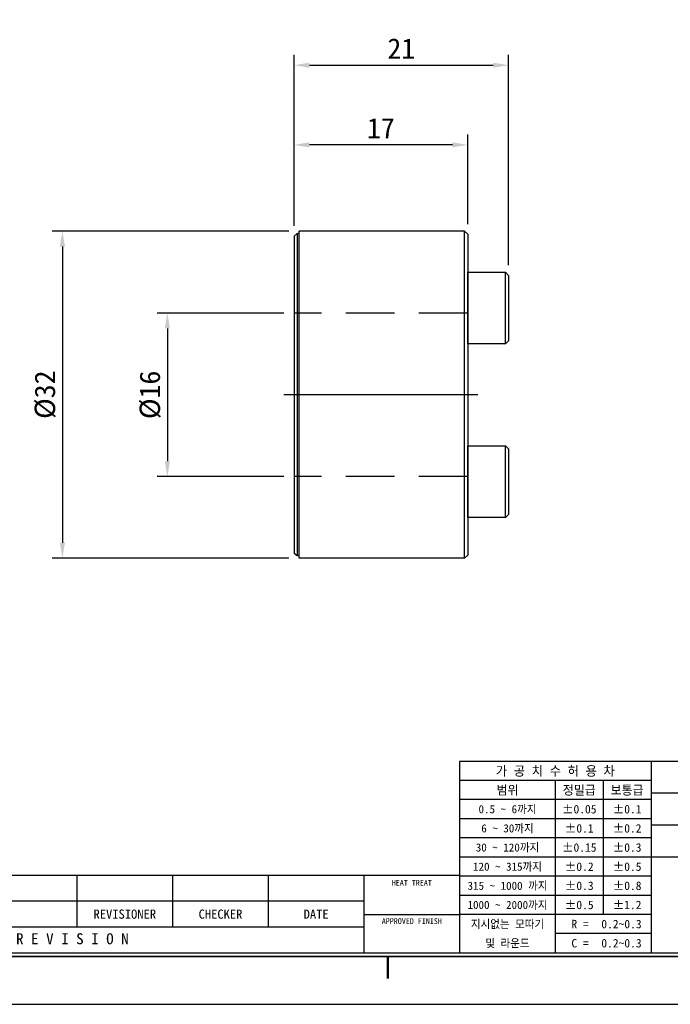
# Model space of a CAD drawing. Header units: millimetres. Extents: x 6994 to 7208, y -775 to -624.
# Tile 2 of 3: x 7066 to 7130, y -775 to -679. Entities that reach past the tile are written whole.
import ezdxf
from ezdxf.enums import TextEntityAlignment as Align

# ---------------------------------------------------------------- set-up
doc = ezdxf.new("R2010")
doc.units = ezdxf.units.MM
doc.header["$LTSCALE"] = 5
doc.linetypes.add('CENTER2', pattern=[28.575000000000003, 19.05, -3.175, 3.175, -3.175])
doc.linetypes.add('HIDDEN2', pattern=[4.762499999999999, 3.175, -1.5875])
for name, color, linetype in [('가는실선', 1, 'Continuous'), ('숨은선', 2, 'HIDDEN2'), ('외형선', 3, 'Continuous'), ('중심선', 1, 'CENTER2')]:
    doc.layers.add(name, color=color, linetype=linetype)
doc.styles.add('H', font='txt')
doc.dimstyles.new('1', dxfattribs={"dimtxt": 2, "dimasz": 1.5, "dimexe": 1, "dimexo": 1, "dimgap": 0.6, "dimtad": 1, "dimdec": 3, "dimdsep": 46, "dimtxsty": 'H', "dimcen": 2.5, "dimclrd": 1, "dimclre": 1, "dimclrt": 3, "dimazin": 2, "dimtfac": 1, "dimtdec": 3, "dimtmove": 0, "dimatfit": 3, "dimfxl": 1, "dimtzin": 0, "dimarcsym": 0})

# ---------------------------------------------------------------- blocks, each defined once
blk = doc.blocks.new('A4도각')
at = {"layer": '가는실선'}
for p, q in [((186, 33), (186, 7)), ((186, 30.39999999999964), (160, 30.39999999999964)), ((173, 30.39999999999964), (173, 7)), ((179.5, 30.39999999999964), (179.5, 12.19999999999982)), ((231, 28.66666666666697), (186, 28.66666666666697)), ((186, 27.80000000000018), (160, 27.80000000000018)), ((186, 25.19999999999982), (160, 25.19999999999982)), ((231, 24.33333333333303), (186, 24.33333333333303)), ((186, 22.60000000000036), (160, 22.60000000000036)), ((186, 20), (160, 20)), ((290, 20), (186, 20)), ((108, 17.5), (108, 10.5)), ((121, 17.5), (121, 10.5)), ((134, 17.5), (134, 10.5)), ((186, 17.39999999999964), (160, 17.39999999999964)), ((186, 14.80000000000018), (160, 14.80000000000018)), ((147, 14), (62, 14)), ((147, 12.19999999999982), (160, 12.19999999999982)), ((186, 12.19999999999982), (160, 12.19999999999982)), ((186, 9.600000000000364), (173, 9.600000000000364))]:
    blk.add_line(p, q, dxfattribs=at)
at = {"layer": '외형선'}
for p, q in [((290, 33), (160, 33)), ((160, 33), (160, 7)), ((160, 17.5), (62, 17.5)), ((147, 17.5), (147, 7)), ((147, 10.5), (62, 10.5))]:
    blk.add_line(p, q, dxfattribs=at)
at = {"layer": '외형선', "color": 0}
blk.add_lwpolyline([(297, 210), (0, 210), (0, 0), (297, 0)], close=True, dxfattribs=at)
at = {"layer": '외형선', "const_width": 0.25}
blk.add_lwpolyline([(290.5, 6.5), (290.5, 203.5), (10, 203.5), (10, 6.5)], close=True, dxfattribs=at)
at = {"layer": '외형선'}
blk.add_lwpolyline([(290, 7), (290, 203), (10.5, 203), (10.5, 7)], close=True, dxfattribs=at)
at = {"layer": '외형선', "const_width": 0.3}
blk.add_lwpolyline([(150.25, 6.5), (150.25, 3.5)], dxfattribs=at)
at = {"color": 3}
for s, height, p in [('가 공 치 수 허 용 차', 1.3, (173, 31.69999999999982)), ('범위', 1.25, (166.5, 29.10000000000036)), ('정밀급', 1.25, (176.25, 29.10000000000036)), ('보통급', 1.25, (182.75, 29.10000000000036)), ('0.5 ~ 6까지', 1.1, (166.5, 26.5)), ('%%P0.05', 1.15, (176.25, 26.5)), ('%%P0.1', 1.15, (182.75, 26.5)), ('6 ~ 30까지', 1.1, (166.5, 23.89999999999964)), ('%%P0.1', 1.15, (176.25, 23.89999999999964)), ('%%P0.2', 1.15, (182.75, 23.89999999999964)), ('30 ~ 120까지', 1.1, (166.5, 21.30000000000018)), ('%%P0.15', 1.15, (176.25, 21.30000000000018)), ('%%P0.3', 1.15, (182.75, 21.30000000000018)), ('120 ~ 315까지', 1.1, (166.5, 18.69999999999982)), ('%%P0.2', 1.15, (176.25, 18.69999999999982)), ('%%P0.5', 1.15, (182.75, 18.69999999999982)), ('HEAT TREAT', 0.8, (153.5, 16.5)), ('315 ~ 1000 까지', 1.1, (166.5, 16.10000000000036)), ('%%P0.3', 1.15, (176.25, 16.10000000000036)), ('%%P0.8', 1.15, (182.75, 16.10000000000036)), ('1000 ~ 2000까지', 1.1, (166.5, 13.5)), ('%%P0.5', 1.15, (176.25, 13.5)), ('%%P1.2', 1.15, (182.75, 13.5)), ('REVISIONER', 1.25, (114.5, 12.25)), ('CHECKER', 1.25, (127.5, 12.25)), ('DATE', 1.25, (140.5, 12.25)), ('APPROVED FINISH', 0.8, (153.5, 11.30000000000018)), ('지시없는 모따기', 1.1, (166.5, 10.89999999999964)), ('R = ', 1.15, (176.75, 10.89999999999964)), ('R E V I S I O N', 1.5, (107.3763194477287, 8.901732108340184)), ('및 라운드', 1.1, (166.5, 8.300000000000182)), ('C = ', 1.15, (176.75, 8.300000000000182))]:
    blk.add_text(s, height=height, dxfattribs=at).set_placement(p, align=Align.MIDDLE_CENTER)
for tag, height, p in [('REASONOFREVISIONS', 1.25, (88.5, 15.75)), ('REVISIONER', 1.25, (114.5, 15.75)), ('CHECKER', 1.25, (127.5, 15.75)), ('REVISIONDATE', 1.25, (140.5, 15.75)), ('HEATTREAT', 0.8, (153.5, 14)), ('SCALE', 1.5, (257.25, 10.25)), ('DATE', 1.5, (281.75, 10.25)), ('APRROVEDFINISH', 0.8, (153.5, 8.800000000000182))]:
    blk.add_attdef(tag, text='', height=height, dxfattribs=at).set_placement(p, align=Align.MIDDLE_CENTER)
for tag, p in [('필렛', (179.25, 10.89999999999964)), ('모따기', (179.25, 8.300000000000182))]:
    blk.add_attdef(tag, text='', height=1.15, dxfattribs=at).set_placement(p, align=Align.MIDDLE_LEFT)
at = {"layer": '외형선'}
for tag, height, p in [('APPROVED', 1.5, (219.75, 30.83333333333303)), ('도면타이틀', 5, (265.5, 26.5)), ('CHECKED', 1.5, (219.75, 26.5)), ('DRAWED', 1.5, (219.75, 22.16666666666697)), ('도면번호', 2.5, (270.25, 16.75)), ('도면SIZE', 2, (237.7612911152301, 11.44390227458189))]:
    blk.add_attdef(tag, text='', height=height, dxfattribs=at).set_placement(p, align=Align.MIDDLE_CENTER)
blk = doc.blocks.new('*D19')
at = {"layer": 'Defpoints', "color": 0}
for p in [(7092.809927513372, -707.6784104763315), (7080.413430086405, -723.6784104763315), (7092.809927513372, -723.6784104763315)]:
    blk.add_point(p, dxfattribs=at)
at = {"layer": '외형선', "color": 1, "lineweight": -2}
for p, q in [((7091.809927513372, -707.6784104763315), (7079.413430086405, -707.6784104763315)), ((7080.413430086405, -709.1784104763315), (7080.413430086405, -722.1784104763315)), ((7091.809927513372, -723.6784104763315), (7079.413430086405, -723.6784104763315))]:
    blk.add_line(p, q, dxfattribs=at)
at = {"layer": '외형선', "color": 1}
for points in [[(7080.663430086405, -709.1784104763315), (7080.163430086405, -709.1784104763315), (7080.413430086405, -707.6784104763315)], [(7080.163430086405, -722.1784104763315), (7080.663430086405, -722.1784104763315), (7080.413430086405, -723.6784104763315)]]:
    blk.add_solid(points, dxfattribs=at)
at = {"layer": '외형선', "color": 3, "insert": (7078.736199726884, -715.6784104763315), "char_height": 2, "attachment_point": 5, "rotation": 90, "style": 'H'}
blk.add_mtext('%%C16', dxfattribs=at)
blk = doc.blocks.new('*D21')
at = {"layer": 'Defpoints', "color": 0}
for p in [(7092.809927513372, -691.232610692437), (7109.793129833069, -699.9788666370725), (7092.809927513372, -700.1434104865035)]:
    blk.add_point(p, dxfattribs=at)
at = {"layer": '외형선', "color": 1, "lineweight": -2}
for p, q in [((7092.809927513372, -699.1434104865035), (7092.809927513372, -690.232610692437)), ((7109.793129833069, -698.9788666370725), (7109.793129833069, -690.232610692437)), ((7108.293129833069, -691.232610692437), (7094.309927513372, -691.232610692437))]:
    blk.add_line(p, q, dxfattribs=at)
at = {"layer": '외형선', "color": 1}
for points in [[(7094.309927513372, -690.982610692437), (7094.309927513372, -691.482610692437), (7092.809927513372, -691.232610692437)], [(7108.293129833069, -691.482610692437), (7108.293129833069, -690.982610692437), (7109.793129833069, -691.232610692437)]]:
    blk.add_solid(points, dxfattribs=at)
at = {"layer": '외형선', "color": 3, "insert": (7101.301528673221, -689.6046479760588), "char_height": 2, "attachment_point": 5, "style": 'H'}
blk.add_mtext('17', dxfattribs=at)
blk = doc.blocks.new('*D24')
at = {"layer": 'Defpoints', "color": 0}
for p in [(7113.793129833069, -683.4416148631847), (7092.809927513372, -700.1434104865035), (7113.793129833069, -703.9931291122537)]:
    blk.add_point(p, dxfattribs=at)
at = {"layer": '외형선', "color": 1, "lineweight": -2}
for p, q in [((7092.809927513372, -699.1434104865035), (7092.809927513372, -682.4416148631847)), ((7113.793129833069, -702.9931291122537), (7113.793129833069, -682.4416148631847)), ((7094.309927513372, -683.4416148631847), (7112.293129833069, -683.4416148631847))]:
    blk.add_line(p, q, dxfattribs=at)
at = {"layer": '외형선', "color": 1}
for points in [[(7094.309927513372, -683.1916148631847), (7094.309927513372, -683.6916148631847), (7092.809927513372, -683.4416148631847)], [(7112.293129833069, -683.6916148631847), (7112.293129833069, -683.1916148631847), (7113.793129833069, -683.4416148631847)]]:
    blk.add_solid(points, dxfattribs=at)
at = {"layer": '외형선', "color": 3, "insert": (7103.301528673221, -681.8136521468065), "char_height": 2, "attachment_point": 5, "style": 'H'}
blk.add_mtext('21', dxfattribs=at)
blk = doc.blocks.new('*D25')
at = {"layer": 'Defpoints', "color": 0}
for p in [(7093.293129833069, -699.6784104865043), (7070.145382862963, -731.6471299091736), (7093.293129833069, -731.6471299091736)]:
    blk.add_point(p, dxfattribs=at)
at = {"layer": '외형선', "color": 1, "lineweight": -2}
for p, q in [((7092.293129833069, -699.6784104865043), (7069.145382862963, -699.6784104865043)), ((7070.145382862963, -701.1784104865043), (7070.145382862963, -730.1471299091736)), ((7092.293129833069, -731.6471299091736), (7069.145382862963, -731.6471299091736))]:
    blk.add_line(p, q, dxfattribs=at)
at = {"layer": '외형선', "color": 1}
for points in [[(7070.395382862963, -701.1784104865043), (7069.895382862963, -701.1784104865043), (7070.145382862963, -699.6784104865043)], [(7069.895382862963, -730.1471299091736), (7070.395382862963, -730.1471299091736), (7070.145382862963, -731.6471299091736)]]:
    blk.add_solid(points, dxfattribs=at)
at = {"layer": '외형선', "color": 3, "insert": (7068.469484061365, -715.6627701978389), "char_height": 2, "attachment_point": 5, "rotation": 90, "style": 'H'}
blk.add_mtext('%%C32', dxfattribs=at)

msp = doc.modelspace()

# ---------------------------------------------------------------- linework, layer by layer
at = {"layer": '숨은선', "ltscale": 0.3}
for p, q in [((7109.793129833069, -707.6784104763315), (7092.809927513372, -707.6784104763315)), ((7109.793129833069, -723.6784104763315), (7092.809927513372, -723.6784104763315))]:
    msp.add_line(p, q, dxfattribs=at)
at = {"layer": '외형선'}
for p, q in [((7093.105369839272, -699.8955049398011), (7092.809927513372, -700.1434104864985)), ((7093.293129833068, -699.92861209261), (7093.105369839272, -699.8955049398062)), ((7093.105369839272, -699.8955049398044), (7093.105369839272, -731.4296043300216)), ((7109.493110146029, -699.6784104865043), (7093.293129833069, -699.6784104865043)), ((7093.293129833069, -731.6471299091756), (7093.293129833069, -699.6784104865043)), ((7109.793129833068, -699.9788666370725), (7109.493110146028, -699.6788385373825)), ((7109.793129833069, -699.9788666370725), (7109.793129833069, -731.3469695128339)), ((7092.809927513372, -700.1434104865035), (7092.809927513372, -731.1811919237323)), ((7109.793129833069, -710.6931291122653), (7109.793129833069, -703.6931291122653)), ((7109.793129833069, -703.6931291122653), (7113.49312983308, -703.6931291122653)), ((7113.49312983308, -703.6931291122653), (7113.793129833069, -703.9931291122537)), ((7113.49312983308, -710.6931291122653), (7113.49312983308, -703.6931291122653)), ((7113.793129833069, -703.9931291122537), (7113.793129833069, -710.3931291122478)), ((7113.793129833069, -710.3931291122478), (7113.49312983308, -710.6931291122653)), ((7113.49312983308, -710.6931291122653), (7109.793129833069, -710.6931291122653)), ((7109.793129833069, -727.6636918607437), (7109.793129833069, -720.6636918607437)), ((7109.793129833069, -720.6636918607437), (7113.49312983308, -720.6636918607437)), ((7113.49312983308, -720.6636918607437), (7113.793129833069, -720.9636918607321)), ((7113.49312983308, -727.6636918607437), (7113.49312983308, -720.6636918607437)), ((7113.793129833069, -720.9636918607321), (7113.793129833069, -727.3636918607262)), ((7113.49312983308, -727.6636918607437), (7109.793129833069, -727.6636918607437)), ((7113.793129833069, -727.3636918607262), (7113.49312983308, -727.6636918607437)), ((7093.105369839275, -731.4296043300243), (7092.809927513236, -731.1812484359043)), ((7093.293129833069, -731.3964288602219), (7093.105369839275, -731.4296043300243)), ((7109.493204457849, -731.6472043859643), (7093.293129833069, -731.6471299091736)), ((7109.493204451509, -731.6472043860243), (7109.793203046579, -731.3466199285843)), ((7109.793194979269, -731.3466283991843), (7109.493204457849, -731.6472043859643))]:
    msp.add_line(p, q, dxfattribs=at)
msp.add_open_spline([(7109.493110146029, -731.6471299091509), (7109.493110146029, -731.6123618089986), (7109.493110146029, -731.5428256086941), (7109.493110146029, -731.3192245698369), (7109.493110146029, -731.0097820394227), (7109.493110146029, -730.6077211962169), (7109.493110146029, -730.1177301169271), (7109.493110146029, -729.5420926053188), (7109.493110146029, -728.8843834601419), (7109.493110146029, -728.1484535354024), (7109.493110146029, -727.3386732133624), (7109.493110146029, -726.459835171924), (7109.493110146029, -725.5171451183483), (7109.493110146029, -724.5161858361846), (7109.493110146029, -723.4628854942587), (7109.493110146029, -722.3634821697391), (7109.493110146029, -721.2244870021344), (7109.493110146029, -720.052645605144), (7109.493110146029, -718.8548981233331), (7109.493110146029, -717.6383381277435), (7109.493110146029, -716.4101706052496), (7109.493110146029, -715.177669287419), (7109.493110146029, -713.9481335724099), (7109.493110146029, -712.7288452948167), (7109.493110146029, -711.5270255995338), (7109.493110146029, -710.3497921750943), (7109.493110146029, -709.2041170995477), (7109.493110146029, -708.0967855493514), (7109.493110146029, -707.0343556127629), (7109.493110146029, -706.0231194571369), (7109.493110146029, -705.0690660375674), (7109.493110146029, -704.1778457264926), (7109.493110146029, -703.3547364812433), (7109.493110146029, -702.6046139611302), (7109.493110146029, -701.9319175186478), (7109.493110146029, -701.3406430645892), (7109.493110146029, -700.8342479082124), (7109.493110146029, -700.4158971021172), (7109.493110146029, -700.087448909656), (7109.493110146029, -699.8531601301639), (7109.493110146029, -699.7057927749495), (7109.493110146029, -699.6875387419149), (7109.493110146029, -699.6784118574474)], degree=3, knots=[0, 0, 0, 0, 0.02500001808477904, 0.05000003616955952, 0.07500005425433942, 0.1000000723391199, 0.1250000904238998, 0.1500001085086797, 0.1750001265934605, 0.2000001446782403, 0.2250001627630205, 0.2500001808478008, 0.2750001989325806, 0.3000002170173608, 0.3250002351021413, 0.3500002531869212, 0.3750002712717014, 0.4000002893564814, 0.4250003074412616, 0.4500003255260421, 0.475000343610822, 0.5000003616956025, 0.5250003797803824, 0.5500003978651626, 0.5750004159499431, 0.600000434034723, 0.6250004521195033, 0.6500004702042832, 0.6750004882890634, 0.7000005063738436, 0.7250005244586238, 0.7500005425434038, 0.775000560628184, 0.8000005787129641, 0.8250005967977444, 0.8500006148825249, 0.8750006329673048, 0.900000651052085, 0.9250006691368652, 0.9500006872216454, 0.9750007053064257, 0.9999999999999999, 0.9999999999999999, 0.9999999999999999, 0.9999999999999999], dxfattribs=at)
at = {"layer": '중심선'}
msp.add_line((7110.793129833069, -715.6784104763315), (7091.809927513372, -715.6784104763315), dxfattribs=at)

# ---------------------------------------------------------------- block references
ref = msp.add_blockref('A4도각', (6993.808888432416, -775.2784104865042), dxfattribs=dict(xscale=0.72, yscale=0.72, zscale=0.72))
ref.add_attrib('필렛', '0.2~0.3', dxfattribs={"color": 3, "height": 0.828}).set_placement((7122.868888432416, -767.4304104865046), align=Align.MIDDLE_LEFT)
ref.add_attrib('모따기', '0.2~0.3', dxfattribs={"color": 3, "height": 0.828}).set_placement((7122.868888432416, -769.3024104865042), align=Align.MIDDLE_LEFT)

# ---------------------------------------------------------------- dimensions: what is measured, and where the dimension line sits
at = {"layer": '외형선'}
for base, p1, p2, override, picture, middle in [((7113.793129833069, -683.4416148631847), (7092.809927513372, -700.1434104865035), (7113.793129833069, -703.9931291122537), {"dimdec": 1, "dimtxsty": 'H'}, '*D24', (7103.301528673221, -681.8136521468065)), ((7092.809927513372, -691.232610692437), (7109.793129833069, -699.9788666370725), (7092.809927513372, -700.1434104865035), {"dimdec": 1}, '*D21', (7101.301528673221, -689.6046479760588))]:
    dim = msp.add_linear_dim(base=base, p1=p1, p2=p2, dimstyle='1', override=override, dxfattribs=at)
    dim.commit()
    dim.dimension.update_dxf_attribs({"geometry": picture, "text_midpoint": middle})
dim = msp.add_linear_dim(base=(7070.145382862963, -731.6471299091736), p1=(7093.293129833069, -699.6784104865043), p2=(7093.293129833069, -731.6471299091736), angle=90, text='%%C<>', dimstyle='1', override={"dimdec": 0}, dxfattribs=at)
dim.commit()
dim.dimension.update_dxf_attribs({"geometry": '*D25', "text_midpoint": (7068.469484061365, -715.6627701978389)})
dim = msp.add_linear_dim(base=(7080.413430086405, -723.6784104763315), p1=(7092.809927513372, -707.6784104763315), p2=(7092.809927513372, -723.6784104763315), angle=90, text='%%C<>', dimstyle='1', dxfattribs=at)
dim.commit()
dim.dimension.update_dxf_attribs({"geometry": '*D19', "text_midpoint": (7078.736199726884, -715.6784104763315)})

doc.saveas('drawing.dxf')
